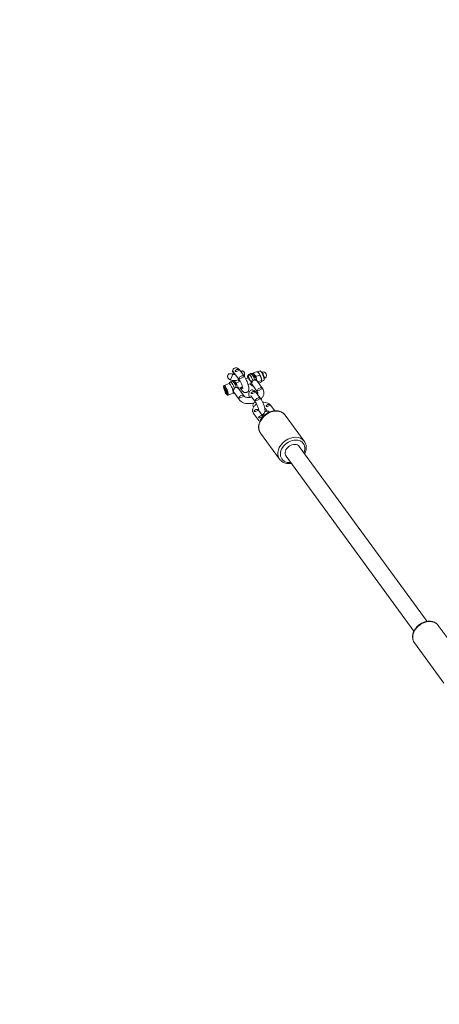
# Model space of a CAD drawing. Extents: x 5477758 to 5478338, y 5918296 to 5918502.
# Tile 118 of 138: x 5477950.623 to 5477951.034, y 5918463.41 to 5918464.375. Entities that reach past the tile are written whole.
import ezdxf

# ---------------------------------------------------------------- set-up
doc = ezdxf.new("R2010")
doc.units = 0
doc.layers.get('0').update_dxf_attribs({"linetype": 'CONTINUOUS', "lineweight": 13})
doc.layers.add('0_PROJEKTOWANE ZABAWKI', color=7, linetype='CONTINUOUS', lineweight=0)
doc.layers.add('0_WSPÓŁRZĘDNE_ODNOŚNIKI', color=6, linetype='CONTINUOUS', lineweight=15)
doc.styles.add('pktkecm$0$STANDARD', font='romans')
doc.dimstyles.new('pktkecm$0$ODNOŚNIKI', dxfattribs={"dimtxt": 17.5, "dimasz": 6, "dimexe": 7, "dimexo": 7, "dimgap": 7, "dimtad": 1, "dimtoh": 1, "dimdec": 0, "dimzin": 0, "dimdsep": 46, "dimtxsty": 'pktkecm$0$STANDARD', "dimblk": 'pktkecm$0$_Dot', "dimcen": 8, "dimdle": 7, "dimclrt": 2, "dimadec": 0, "dimazin": 0, "dimtfac": 1, "dimtdec": 0, "dimtofl": 0, "dimtmove": 0, "dimatfit": 3, "dimldrblk": 'pktkecm$0$_DotBlank', "dimfxl": 0, "dimtolj": 1, "dimtzin": 0, "dimarcsym": 0})

# ---------------------------------------------------------------- blocks, each defined once
blk = doc.blocks.new('zw$CEC1')
for p, q in [((985.5256786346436, -716.8118687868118), (984.1883660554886, -717.3817232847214)), ((989.8510743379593, -718.1210465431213), (985.3252022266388, -720.0496069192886)), ((963.9964716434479, -726.6924268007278), (983.5574423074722, -718.3571244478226)), ((964.6236915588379, -728.1643626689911), (984.1846622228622, -719.8290601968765)), ((960.6849646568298, -727.3426203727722), (963.602961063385, -726.0992064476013)), ((955.9411710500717, -728.9940968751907), (955.9034631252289, -728.760634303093)), ((956.0401592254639, -728.666228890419), (956.035921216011, -728.6399900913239)), ((956.7312034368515, -728.5546144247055), (956.7269654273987, -728.5283755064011)), ((956.9295792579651, -728.8420903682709), (956.8906693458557, -728.60118496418)), ((960.0452387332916, -728.2476284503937), (959.4161795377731, -728.5156825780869)), ((955.9519575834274, -729.4225833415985), (955.8893592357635, -729.0350151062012)), ((955.9703146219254, -728.9720866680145), (955.9292628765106, -729.0030903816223)), ((955.9531601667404, -729.6954835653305), (955.984405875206, -729.8889371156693)), ((956.3419778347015, -729.2768983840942), (956.279379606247, -728.8893300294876)), ((957.6345218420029, -728.913036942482), (956.7965208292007, -729.2701250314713)), ((956.8972814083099, -729.2174789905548), (956.8346829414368, -728.8299106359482)), ((956.8937861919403, -728.8229314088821), (956.8962787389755, -728.82377576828)), ((957.0403527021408, -729.1662237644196), (956.9999660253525, -728.9161763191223)), ((957.8697293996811, -729.4650129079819), (957.031728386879, -729.8221009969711)), ((957.8442778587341, -729.639234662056), (958.5588892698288, -729.334725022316)), ((959.6192772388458, -729.7731306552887), (960.3268903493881, -729.4716031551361)), ((959.8962895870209, -728.9633009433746), (959.6513870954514, -729.0676585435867)), ((961.8610018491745, -730.1025000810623), (964.778998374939, -728.8590861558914)), ((955.372913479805, -730.6923300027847), (956.0875248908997, -730.387820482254)), ((956.3547248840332, -730.300234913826), (956.3118135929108, -730.0345559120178)), ((956.9470485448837, -730.2045654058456), (956.9041372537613, -729.9388862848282)), ((958.0794854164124, -730.1912106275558), (958.794096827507, -729.8867011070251)), ((959.1854170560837, -730.1564743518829), (959.1038993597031, -730.1912106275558)), ((959.854484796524, -730.3251065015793), (960.5690960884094, -730.0205971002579)), ((955.6081210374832, -731.2443059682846), (956.3227323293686, -730.9397964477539)), ((956.2656180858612, -731.630019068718), (956.2968639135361, -731.8234726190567)), ((956.5208288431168, -731.3286422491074), (956.4509218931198, -730.895824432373)), ((957.1081453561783, -731.2019720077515), (957.0432455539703, -730.8001548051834)), ((957.3471463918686, -730.9397964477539), (957.0839166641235, -731.051963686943)), ((957.1089788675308, -731.204660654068), (957.946979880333, -730.8475723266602)), ((957.3441863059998, -731.7566365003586), (958.1821873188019, -731.39954829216)), ((956.5111938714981, -732.5233058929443), (956.426830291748, -732.0009813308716)), ((956.75155377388, -732.5650568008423), (956.7866916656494, -732.501617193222)), ((956.9790328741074, -732.5650568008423), (956.75155377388, -732.5650568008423)), ((956.7866916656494, -732.501617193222), (957.0493085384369, -732.4381777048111)), ((956.9619483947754, -732.4592809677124), (956.9790328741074, -732.5650568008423)), ((957.2416498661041, -732.501617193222), (956.9790328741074, -732.5650568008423)), ((957.0493085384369, -732.4381777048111), (957.2767876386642, -732.4381777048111)), ((957.2314033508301, -732.4381777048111), (957.2416498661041, -732.501617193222)), ((957.2767876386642, -732.4381777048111), (957.2416498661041, -732.501617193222)), ((957.4984000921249, -732.3638565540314), (957.4140363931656, -731.8415319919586))]:
    blk.add_line(p, q)
blk.add_arc((956.3814433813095, -728.5841828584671), 0.3500000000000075, 9.174936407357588, 189.1749364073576)
for centre, major_axis, ratio, start_param, end_param in [((984.7567842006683, -718.715665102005), (0.5684180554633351, -1.333941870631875), 0.7622173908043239, 3.14159265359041, 6.283185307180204), ((964.1909798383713, -727.479146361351), (-0.5880186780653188, 1.379939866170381), 0.7622173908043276, 6.031171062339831e-13, 3.141592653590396), ((964.3100816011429, -727.4283947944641), (0.5096161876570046, -1.195947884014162), 0.7622173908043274, 2.233670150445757, 7.191107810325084), ((964.3100816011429, -727.4283947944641), (0.3136099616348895, -0.7359679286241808), 0.7622173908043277, 3.141592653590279, 6.283185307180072), ((961.2729831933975, -728.7225602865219), (0.5880186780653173, -1.379939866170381), 0.7622173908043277, 3.141592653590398, 6.283185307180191), ((956.3970662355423, -728.6809096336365), (-0.4936030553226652, -0.07972467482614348), 0.1999639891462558, 3.141592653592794, 6.283185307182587), ((956.3814433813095, -728.5841828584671), (-0.3455221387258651, -0.05580727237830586), 0.1999639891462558, 3.141592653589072, 6.283185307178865), ((956.4376857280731, -728.9323992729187), (-0.493603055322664, -0.0797246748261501), 0.1999639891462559, 4.450561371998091, 5.497758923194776), ((956.4376857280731, -728.9323992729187), (0.4936030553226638, 0.07972467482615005), 0.1999639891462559, 0.3612962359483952, 1.308968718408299), ((959.5337833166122, -728.7916705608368), (-0.1176037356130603, 0.2759879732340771), 0.7622173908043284, 7.881864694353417e-13, 3.141592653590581), ((960.2483947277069, -728.4871610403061), (0.1176037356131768, -0.2759879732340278), 0.7622173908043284, 3.687158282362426, 4.644486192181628), ((960.2834683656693, -728.9763181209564), (0.1176037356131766, -0.275987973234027), 0.7622173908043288, 3.801333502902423, 5.370772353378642), ((956.5454838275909, -729.5998140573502), (-0.5923236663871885, -0.09566960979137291), 0.1999639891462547, 4.523838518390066, 6.283185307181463), ((956.4376857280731, -728.9323992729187), (-0.4936030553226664, -0.07972467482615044), 0.1999639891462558, 5.497758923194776, 5.921889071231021), ((956.5767295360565, -729.7932676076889), (-0.5923236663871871, -0.09566960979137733), 0.1999639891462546, 4.523838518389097, 6.283185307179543), ((956.5142379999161, -729.4063605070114), (-0.493603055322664, -0.07972467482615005), 0.1999639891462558, 5.497758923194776, 6.374958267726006), ((956.5142379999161, -729.4063605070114), (-0.4936030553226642, -0.07972467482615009), 0.1999639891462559, 4.450561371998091, 5.497758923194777), ((956.6069710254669, -729.5102965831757), (-0.02433848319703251, 0.1985135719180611), 0.1836496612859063, 4.917242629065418, 6.283185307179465), ((956.5142379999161, -729.4063605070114), (-0.4936030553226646, -0.07972467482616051), 0.1999639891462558, 4.205043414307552, 4.450561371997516), ((956.6382168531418, -729.7037501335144), (0.02433848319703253, -0.1985135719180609), 0.1836496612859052, 0.2048536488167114, 1.775649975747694), ((957.752125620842, -729.1890249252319), (0.1176037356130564, -0.2759879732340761), 0.7622173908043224, 3.141592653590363, 6.283185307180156), ((957.9618816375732, -729.9152226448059), (-0.1176037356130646, 0.2759879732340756), 0.7622173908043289, 7.528039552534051e-13, 3.141592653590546), ((958.6764930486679, -729.6107130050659), (0.1176037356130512, -0.2759879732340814), 0.7622173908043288, 3.141592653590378, 6.283185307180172), ((959.7368810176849, -730.0491186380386), (-0.1176037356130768, 0.27598797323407), 0.7622173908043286, 5.376564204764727e-13, 3.14159265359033), ((960.4514923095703, -729.7446091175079), (0.11760373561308, -0.275987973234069), 0.7622173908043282, 3.174743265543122, 6.2831853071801), ((955.4905172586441, -730.9683179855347), (0.117603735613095, -0.2759879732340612), 0.7622173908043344, 3.141592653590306, 6.283185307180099), ((956.2051285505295, -730.663808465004), (0.1176037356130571, -0.2759879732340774), 0.7622173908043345, 3.141592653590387, 6.28318530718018), ((956.6079753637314, -729.9867211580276), (-0.394882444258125, -0.06377973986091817), 0.1999639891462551, 4.523838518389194, 7.005919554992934), ((956.6079753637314, -729.9867211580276), (0.394882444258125, 0.06377973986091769), 0.1999639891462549, 5.560451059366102, 6.68366581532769), ((956.9353942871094, -729.7037501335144), (-0.05548864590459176, -0.1921484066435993), 0.9022751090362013, 0.4822576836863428, 1.338533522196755), ((958.986295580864, -729.9152226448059), (0.1176037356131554, -0.2759879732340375), 0.7622173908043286, 5.027452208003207, 6.283185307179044), ((956.8579417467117, -731.5343494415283), (-0.592323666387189, -0.09566960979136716), 0.1999639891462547, 4.523838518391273, 6.283185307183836), ((956.8891875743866, -731.7278029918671), (-0.5923236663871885, -0.0956696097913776), 0.1999639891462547, 4.523838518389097, 6.283185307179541), ((956.7003169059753, -730.8893216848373), (-0.3620856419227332, -0.154291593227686), 0.7622173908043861, 5.937745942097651, 6.978285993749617), ((956.9194289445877, -731.4448320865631), (-0.02433848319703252, 0.1985135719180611), 0.1836496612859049, 4.917242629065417, 6.283185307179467), ((956.9506747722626, -731.6382856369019), (-0.02433848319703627, 0.1985135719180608), 0.1836496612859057, 3.641883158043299, 4.917242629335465), ((957.2295426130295, -730.663808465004), (0.1176037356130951, -0.2759879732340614), 0.7622173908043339, 4.890738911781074, 6.2831853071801), ((958.0645836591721, -731.1235603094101), (-0.1176037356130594, 0.2759879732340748), 0.7622173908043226, 7.746525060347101e-13, 3.141592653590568), ((956.9204334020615, -731.9212565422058), (-0.4936030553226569, -0.07972467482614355), 0.1999639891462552, 3.141592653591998, 6.283185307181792), ((957.0047969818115, -732.4435811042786), (0.4936030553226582, 0.0797246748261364), 0.1999639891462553, 5.720760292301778e-12, 3.141592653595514), ((957.2478523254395, -731.6382856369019), (-0.05548864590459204, -0.1921484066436), 0.9022751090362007, 0.8469672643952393, 1.338533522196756)]:
    blk.add_ellipse(centre, major_axis=major_axis, ratio=ratio, start_param=start_param, end_param=end_param)
blk.add_ellipse((957.0141707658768, -732.501617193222), major_axis=(-0.4343706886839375, -0.07015771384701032), ratio=0.1999639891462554)
for points, knots in [([(985.3252022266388, -720.0496069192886), (985.2160068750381, -720.0961371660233), (985.0978602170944, -720.1213086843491), (984.8543672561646, -720.127615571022), (984.7290474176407, -720.1075928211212), (984.4800800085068, -720.0242320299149), (984.3568540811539, -719.9586063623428), (984.1255533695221, -719.7876853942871), (984.0181418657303, -719.6810337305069), (983.8315011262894, -719.4383356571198), (983.7526189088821, -719.3019732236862), (983.6316760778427, -719.01360476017), (983.5896898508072, -718.8616001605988), (983.5474581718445, -718.5568113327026), (983.547129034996, -718.4040389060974), (983.5898624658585, -718.1138203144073), (983.632432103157, -717.9761638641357), (983.757099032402, -717.7336069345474), (983.8377735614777, -717.6276911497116), (984.0106283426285, -717.4753054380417), (984.0962513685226, -717.4209750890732), (984.1883660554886, -717.3817232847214)], [1.256749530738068, 1.256749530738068, 1.256749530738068, 1.256749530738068, 1.549785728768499, 1.549785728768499, 1.851549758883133, 1.851549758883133, 2.170430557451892, 2.170430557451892, 2.500845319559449, 2.500845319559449, 2.835019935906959, 2.835019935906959, 3.169762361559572, 3.169762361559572, 3.50386456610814, 3.50386456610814, 3.833854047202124, 3.833854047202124, 4.151143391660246, 4.151143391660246, 4.398342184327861, 4.398342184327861, 4.398342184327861, 4.398342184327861]), ([(963.602961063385, -726.0992064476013), (963.7158715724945, -726.0510931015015), (963.838063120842, -726.0251172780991), (964.0899250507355, -726.0188293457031), (964.2195719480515, -726.0396928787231), (964.4770489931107, -726.1263166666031), (964.6044605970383, -726.1943831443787), (964.750320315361, -726.3024715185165), (964.7781239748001, -726.3246047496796), (964.8052930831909, -726.3477725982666)], [1.256749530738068, 1.256749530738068, 1.256749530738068, 1.256749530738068, 1.550541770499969, 1.550541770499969, 1.852900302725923, 1.852900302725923, 2.171924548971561, 2.171924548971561, 2.248980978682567, 2.248980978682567, 2.248980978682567, 2.248980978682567]), ([(961.8610018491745, -730.1025000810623), (961.748091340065, -730.1506134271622), (961.6258999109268, -730.1765892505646), (961.3740379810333, -730.1828773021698), (961.2443910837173, -730.1620136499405), (960.9869140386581, -730.0753898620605), (960.8595024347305, -730.0073235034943), (960.6204504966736, -729.8301755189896), (960.5094692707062, -729.7197433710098), (960.316667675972, -729.4685385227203), (960.2351905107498, -729.3274561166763), (960.1102850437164, -729.0291806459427), (960.0669305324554, -728.8719917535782), (960.0233236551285, -728.5568919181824), (960.0229890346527, -728.3989946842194), (960.0670716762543, -728.0990967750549), (960.111001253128, -727.9568880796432), (960.2396203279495, -727.706255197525), (960.322897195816, -727.5968148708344), (960.5013499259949, -727.4393264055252), (960.5897994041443, -727.3831720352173), (960.6849646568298, -727.3426203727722)], [4.398342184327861, 4.398342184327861, 4.398342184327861, 4.398342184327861, 4.692134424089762, 4.692134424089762, 4.994492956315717, 4.994492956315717, 5.313517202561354, 5.313517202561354, 5.643636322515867, 5.643636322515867, 5.977332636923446, 5.977332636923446, 6.311563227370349, 6.311563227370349, 6.645184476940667, 6.645184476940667, 6.974870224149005, 6.974870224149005, 7.292315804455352, 7.292315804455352, 7.539934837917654, 7.539934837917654, 7.539934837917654, 7.539934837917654]), ([(965.4325129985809, -727.8197084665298), (965.4298456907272, -727.864799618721), (965.4252803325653, -727.9094768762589), (965.3968913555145, -728.1026097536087), (965.3529617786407, -728.2448185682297), (965.22434258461, -728.4954514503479), (965.141065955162, -728.6048916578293), (964.9626131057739, -728.7623800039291), (964.8741636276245, -728.8185344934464), (964.778998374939, -728.8590861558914)], [3.4061107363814, 3.4061107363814, 3.4061107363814, 3.4061107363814, 3.503591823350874, 3.503591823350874, 3.833277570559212, 3.833277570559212, 4.150723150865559, 4.150723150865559, 4.398342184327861, 4.398342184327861, 4.398342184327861, 4.398342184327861]), ([(959.4161795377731, -728.5156825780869), (959.3498212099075, -728.5439591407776), (959.2907137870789, -728.5836411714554), (959.1772105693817, -728.6862170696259), (959.1263177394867, -728.7522424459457), (959.0361641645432, -728.9074585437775), (959.0003094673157, -728.9989753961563), (958.9652452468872, -729.1350339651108), (958.9568513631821, -729.1762622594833), (958.9504630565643, -729.2179499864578)], [1.5707963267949, 1.5707963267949, 1.5707963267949, 1.5707963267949, 1.821969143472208, 1.821969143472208, 2.128737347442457, 2.128737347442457, 2.488593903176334, 2.488593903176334, 2.641075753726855, 2.641075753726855, 2.641075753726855, 2.641075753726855]), ([(960.0521019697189, -728.760416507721), (960.0504540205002, -728.7615177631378), (960.0487998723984, -728.762637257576), (960.022805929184, -728.7804578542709), (959.9967167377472, -728.8003678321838), (959.9557222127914, -728.8473181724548), (959.9431000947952, -728.8637382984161), (959.9124028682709, -728.9148842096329), (959.8943147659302, -728.9558087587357), (959.8817971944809, -729.0420475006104), (959.882570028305, -729.0818380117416), (959.8981236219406, -729.1546370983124), (959.9115439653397, -729.187427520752), (959.9456520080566, -729.2457700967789), (959.9666110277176, -729.2699936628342), (960.012757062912, -729.3133454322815), (960.0373433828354, -729.3292402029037), (960.0922776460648, -729.3593152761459), (960.1200233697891, -729.3689609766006), (960.1953310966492, -729.3907605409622), (960.2380772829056, -729.3961642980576), (960.2828446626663, -729.3996819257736)], [3.40892352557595, 3.40892352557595, 3.40892352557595, 3.40892352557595, 3.420154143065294, 3.420154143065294, 3.584665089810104, 3.584665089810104, 3.653934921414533, 3.653934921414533, 3.758313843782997, 3.758313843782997, 3.831102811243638, 3.831102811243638, 3.898177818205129, 3.898177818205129, 3.973891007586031, 3.973891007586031, 4.07267660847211, 4.07267660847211, 4.220912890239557, 4.220912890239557, 4.509215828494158, 4.509215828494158, 4.509215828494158, 4.509215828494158]), ([(955.9531601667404, -729.6954835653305), (955.9492521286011, -729.6712881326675), (955.9497339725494, -729.6465669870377), (955.9576028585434, -729.6002954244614), (955.96535384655, -729.5793817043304), (955.9850224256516, -729.5400794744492), (955.9973603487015, -729.5237416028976), (956.0265581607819, -729.4907296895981), (956.0429093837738, -729.477620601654), (956.0936499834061, -729.4414331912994), (956.1263239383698, -729.4261780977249), (956.2011651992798, -729.395583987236), (956.2433307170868, -729.3817505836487), (956.3345246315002, -729.3564270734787), (956.3833893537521, -729.3450840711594), (956.4827622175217, -729.3258192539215), (956.5331500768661, -729.3178497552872), (956.5826325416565, -729.3117830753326)], [0.8913631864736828, 0.8913631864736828, 0.8913631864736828, 0.8913631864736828, 0.9594334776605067, 0.9594334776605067, 1.034387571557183, 1.034387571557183, 1.130702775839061, 1.130702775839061, 1.275505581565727, 1.275505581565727, 1.60282974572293, 1.60282974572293, 1.954699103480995, 1.954699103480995, 2.306568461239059, 2.306568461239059, 2.650709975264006, 2.650709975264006, 2.650709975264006, 2.650709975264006]), ([(956.5826325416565, -729.3117830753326), (956.5978963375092, -729.309911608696), (956.6139489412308, -729.3075428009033), (956.6461420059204, -729.3020638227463), (956.6621680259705, -729.2989813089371), (956.6941199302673, -729.2922613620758), (956.7100623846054, -729.2886182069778), (956.7422983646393, -729.2808760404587), (956.7585237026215, -729.2767919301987), (956.7874553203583, -729.2694978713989), (956.7998012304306, -729.2663817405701), (956.8127301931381, -729.2632179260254)], [-0.3142539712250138, -0.3142539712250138, -0.3142539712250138, -0.3142539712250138, -0.2570218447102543, -0.2570218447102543, -0.1997897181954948, -0.1997897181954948, -0.1425575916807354, -0.1425575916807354, -0.08532546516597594, -0.08532546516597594, -0.04538208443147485, -0.04538208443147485, -0.04538208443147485, -0.04538208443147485]), ([(956.6377146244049, -729.465537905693), (956.6301077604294, -729.4984120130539), (956.6289732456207, -729.5326999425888), (956.6393052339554, -729.5966686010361), (956.6512359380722, -729.6292231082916), (956.6689604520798, -729.6589914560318)], [0.823337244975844, 0.823337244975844, 0.823337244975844, 0.823337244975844, 0.9225373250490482, 0.9225373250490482, 1.021737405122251, 1.021737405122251, 1.021737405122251, 1.021737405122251]), ([(956.7965221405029, -729.2701625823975), (956.7900359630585, -729.2729074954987), (956.7835963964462, -729.2759997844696), (956.7462848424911, -729.296190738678), (956.7175015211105, -729.3210512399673), (956.6725009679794, -729.3768869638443), (956.6530976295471, -729.4118398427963), (956.640376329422, -729.4547879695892), (956.6389626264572, -729.4601446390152), (956.6377146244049, -729.465537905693)], [0.552809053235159, 0.552809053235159, 0.552809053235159, 0.552809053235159, 0.5764284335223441, 0.5764284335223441, 0.6915882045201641, 0.6915882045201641, 0.8070627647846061, 0.8070627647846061, 0.823337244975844, 0.823337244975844, 0.823337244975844, 0.823337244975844]), ([(956.6689604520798, -729.6589914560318), (956.6718683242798, -729.6638752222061), (956.6749246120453, -729.668688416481), (956.7007707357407, -729.7070010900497), (956.7305674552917, -729.7363958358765), (956.7919775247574, -729.7821575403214), (956.8279455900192, -729.8017807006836), (956.8995043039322, -729.8279318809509), (956.9350320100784, -729.8344663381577), (956.9652810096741, -729.8344663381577)], [1.021737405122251, 1.021737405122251, 1.021737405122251, 1.021737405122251, 1.03801188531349, 1.03801188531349, 1.153486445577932, 1.153486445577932, 1.268646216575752, 1.268646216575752, 1.383805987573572, 1.383805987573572, 1.383805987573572, 1.383805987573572]), ([(956.9138424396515, -729.9989748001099), (956.9603667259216, -729.9827611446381), (957.0013256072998, -729.96599650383), (957.0662990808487, -729.9259488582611), (957.0908645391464, -729.9096138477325), (957.1266539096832, -729.8665046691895), (957.1351528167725, -729.8547922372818), (957.1544606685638, -729.8203309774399), (957.1650196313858, -729.7944939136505), (957.169548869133, -729.7633730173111)], [7.687230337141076, 7.687230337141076, 7.687230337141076, 7.687230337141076, 8.083145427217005, 8.083145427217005, 8.30828010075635, 8.30828010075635, 8.376033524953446, 8.376033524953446, 8.470619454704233, 8.470619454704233, 8.470619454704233, 8.470619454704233]), ([(958.205247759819, -730.3768484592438), (958.1663292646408, -730.3789277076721), (958.1285350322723, -730.3800619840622), (958.0107103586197, -730.380373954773), (957.9375649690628, -730.3764480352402), (957.810793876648, -730.3519806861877), (957.756994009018, -730.3418021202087), (957.6670478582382, -730.2812684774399), (957.6497267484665, -730.2678352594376), (957.60511469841, -730.2240325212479), (957.5768785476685, -730.1874150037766), (957.5428577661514, -730.1058759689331), (957.533842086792, -730.0661926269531), (957.5308555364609, -729.9901696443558), (957.5361076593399, -729.9543042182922), (957.5553402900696, -729.8874034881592), (957.5701645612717, -729.8580642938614), (957.6057205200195, -729.8019813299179), (957.6267288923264, -729.7791795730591), (957.680150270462, -729.7286528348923), (957.7110179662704, -729.7082543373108), (957.7752866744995, -729.6704812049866), (957.808846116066, -729.6543327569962), (957.8442778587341, -729.639234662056)], [2.954136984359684, 2.954136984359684, 2.954136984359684, 2.954136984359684, 3.133318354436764, 3.133318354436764, 3.532836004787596, 3.532836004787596, 3.822545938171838, 3.822545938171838, 3.886849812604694, 3.886849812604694, 3.985086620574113, 3.985086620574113, 4.057238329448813, 4.057238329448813, 4.12683376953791, 4.12683376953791, 4.208353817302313, 4.208353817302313, 4.318813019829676, 4.318813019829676, 4.507496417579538, 4.507496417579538, 4.712388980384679, 4.712388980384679, 4.712388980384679, 4.712388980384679]), ([(958.6121168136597, -729.3134381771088), (958.5609835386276, -729.2264989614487), (958.5003060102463, -729.1470513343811), (958.3465975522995, -728.9995903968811), (958.2491312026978, -728.9352586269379), (958.0511178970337, -728.8650748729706), (957.9548876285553, -728.8512588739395), (957.7821004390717, -728.8635629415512), (957.7055103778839, -728.8827873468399), (957.6345218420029, -728.913036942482)], [3.64757590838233, 3.64757590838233, 3.64757590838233, 3.64757590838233, 3.922318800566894, 3.922318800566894, 4.240978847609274, 4.240978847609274, 4.499638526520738, 4.499638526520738, 4.712388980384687, 4.712388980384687, 4.712388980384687, 4.712388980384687]), ([(958.0498995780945, -729.551615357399), (958.0363267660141, -729.5346111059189), (958.022901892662, -729.5202102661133), (957.9849281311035, -729.4848350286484), (957.962767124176, -729.4715737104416), (957.9216314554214, -729.4544637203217), (957.9090348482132, -729.4541206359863), (957.8839415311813, -729.4597275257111), (957.8773204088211, -729.4617781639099), (957.8697293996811, -729.4650129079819)], [3.798827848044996, 3.798827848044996, 3.798827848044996, 3.798827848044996, 3.935094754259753, 3.935094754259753, 4.205134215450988, 4.205134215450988, 4.5925342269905, 4.5925342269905, 4.712388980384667, 4.712388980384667, 4.712388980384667, 4.712388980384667]), ([(958.5588892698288, -729.334725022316), (958.6450511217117, -729.2980098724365), (958.7432210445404, -729.267545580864), (958.9300006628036, -729.2212692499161), (959.0131520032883, -729.2041597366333), (959.1784808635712, -729.1763455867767), (959.2605046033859, -729.1654632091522), (959.4205712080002, -729.1502201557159), (959.4983342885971, -729.1459687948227), (959.6520782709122, -729.1455616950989), (959.725223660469, -729.1494876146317), (959.8365105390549, -729.170966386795), (959.8746310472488, -729.1803786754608), (959.9197520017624, -729.2006672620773)], [4.712388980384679, 4.712388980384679, 4.712388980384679, 4.712388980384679, 5.210639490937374, 5.210639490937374, 5.571047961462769, 5.571047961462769, 5.919311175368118, 5.919311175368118, 6.274911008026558, 6.274911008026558, 6.674428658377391, 6.674428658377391, 6.879953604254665, 6.879953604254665, 6.879953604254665, 6.879953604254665]), ([(958.794096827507, -729.8867011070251), (958.8113570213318, -729.8793460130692), (958.8339077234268, -729.8707774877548), (958.8924639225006, -729.8511620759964), (958.9303872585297, -729.8399498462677), (959.0182056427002, -729.8171464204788), (959.0690027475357, -729.805641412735), (959.1765998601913, -729.7846103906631), (959.233575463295, -729.7751933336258), (959.3455163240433, -729.7600258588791), (959.400484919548, -729.7542878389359), (959.4999221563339, -729.747140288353), (959.5447633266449, -729.7455853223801), (959.6160569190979, -729.7459684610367), (959.6441206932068, -729.7476005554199), (959.666405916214, -729.7500336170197), (959.6692637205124, -729.7503794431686), (959.6718633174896, -729.7507227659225)], [4.712388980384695, 4.712388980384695, 4.712388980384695, 4.712388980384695, 4.915151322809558, 4.915151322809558, 5.163510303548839, 5.163510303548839, 5.440651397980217, 5.440651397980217, 5.730409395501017, 5.730409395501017, 6.020865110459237, 6.020865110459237, 6.299665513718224, 6.299665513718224, 6.546788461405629, 6.546788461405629, 6.586623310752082, 6.586623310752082, 6.586623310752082, 6.586623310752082]), ([(959.6516681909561, -729.0675387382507), (959.6513321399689, -729.0677177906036), (959.650071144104, -729.0684236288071), (959.6432611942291, -729.0734393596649), (959.6342920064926, -729.0813602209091), (959.6140925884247, -729.1073808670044), (959.6032623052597, -729.1242429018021), (959.5927178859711, -729.1453889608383), (959.5926043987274, -729.1456170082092), (959.5924909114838, -729.1458455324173)], [1.631274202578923, 1.631274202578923, 1.631274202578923, 1.631274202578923, 1.73995648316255, 1.73995648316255, 1.984746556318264, 1.984746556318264, 2.204252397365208, 2.204252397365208, 2.206640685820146, 2.206640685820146, 2.206640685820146, 2.206640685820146]), ([(959.6245070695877, -729.7468163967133), (959.6285035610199, -729.7518947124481), (959.632254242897, -729.7561713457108), (959.6372326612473, -729.7613681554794), (959.638761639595, -729.7628808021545), (959.640182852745, -729.7642223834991)], [3.791965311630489, 3.791965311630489, 3.791965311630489, 3.791965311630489, 3.884624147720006, 3.884624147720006, 3.929344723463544, 3.929344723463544, 3.929344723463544, 3.929344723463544]), ([(960.0921230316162, -729.3572735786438), (960.0969170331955, -729.3662549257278), (960.1014207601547, -729.3756955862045), (960.1199308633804, -729.4200596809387), (960.1289465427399, -729.4597430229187), (960.1312501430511, -729.5183777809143), (960.1301606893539, -729.5379849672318), (960.1275769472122, -729.556534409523)], [7.106125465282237, 7.106125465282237, 7.106125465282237, 7.106125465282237, 7.126679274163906, 7.126679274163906, 7.198830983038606, 7.198830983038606, 7.236005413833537, 7.236005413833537, 7.236005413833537, 7.236005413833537]), ([(955.2472771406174, -731.3664458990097), (955.2282853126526, -731.3563876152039), (955.2078146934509, -731.343790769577), (955.1563318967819, -731.3021433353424), (955.1231465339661, -731.2677091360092), (955.0803018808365, -731.1852254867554), (955.0674587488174, -731.1453959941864), (955.0585767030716, -731.0677899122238), (955.0611270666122, -731.0307641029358), (955.0760636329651, -730.9616268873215), (955.0891516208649, -730.9307483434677), (955.1214743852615, -730.8723590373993), (955.1412380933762, -730.8483020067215), (955.1894750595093, -730.7977290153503), (955.2169044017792, -730.7774628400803), (955.2744802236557, -730.7396343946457), (955.3047004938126, -730.7236042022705), (955.3482332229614, -730.7030977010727), (955.3604669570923, -730.6976337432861), (955.372913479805, -730.6923300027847)], [0.6327120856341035, 0.6327120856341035, 0.6327120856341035, 0.6327120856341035, 0.7141172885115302, 0.7141172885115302, 0.8254284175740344, 0.8254284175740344, 0.9006033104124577, 0.9006033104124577, 0.9694316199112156, 0.9694316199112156, 1.047123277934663, 1.047123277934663, 1.149137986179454, 1.149137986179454, 1.311204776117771, 1.311204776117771, 1.498821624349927, 1.498821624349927, 1.570796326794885, 1.570796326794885, 1.570796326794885, 1.570796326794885]), ([(956.0277708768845, -730.4134434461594), (956.006248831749, -730.3939508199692), (955.9830559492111, -730.3759441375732), (955.9263155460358, -730.34033036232), (955.8819630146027, -730.3206635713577), (955.8206664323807, -730.3050473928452), (955.7959560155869, -730.3010158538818), (955.746330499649, -730.2987079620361), (955.7214138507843, -730.3004577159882), (955.6617956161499, -730.3114327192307), (955.6197748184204, -730.3285031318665), (955.5616651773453, -730.3709307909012), (955.5348811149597, -730.4019523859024), (955.5036871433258, -730.463868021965), (955.4947496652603, -730.5051221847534), (955.4947496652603, -730.5706338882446), (955.5001264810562, -730.6027374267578), (955.5094614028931, -730.634145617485)], [2.774930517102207, 2.774930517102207, 2.774930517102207, 2.774930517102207, 2.8546105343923, 2.8546105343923, 2.975903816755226, 2.975903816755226, 3.044374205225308, 3.044374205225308, 3.112844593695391, 3.112844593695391, 3.226234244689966, 3.226234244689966, 3.328695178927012, 3.328695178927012, 3.434223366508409, 3.434223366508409, 3.525230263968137, 3.525230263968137, 3.525230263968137, 3.525230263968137]), ([(955.984405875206, -729.8889371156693), (955.9883139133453, -729.9131326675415), (955.9965538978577, -729.9364449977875), (956.0185898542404, -729.9778864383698), (956.0325306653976, -729.9952965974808), (956.0635721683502, -730.0264084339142), (956.0804262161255, -730.0380313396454), (956.1185321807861, -730.0601726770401), (956.1381789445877, -730.0674673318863), (956.1977319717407, -730.0858407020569), (956.2335470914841, -730.0900337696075), (956.288423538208, -730.0937596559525), (956.3047561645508, -730.0943918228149), (956.321518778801, -730.0946444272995)], [5.391822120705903, 5.391822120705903, 5.391822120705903, 5.391822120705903, 5.459892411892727, 5.459892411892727, 5.534846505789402, 5.534846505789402, 5.63116171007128, 5.63116171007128, 5.775964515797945, 5.775964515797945, 6.103288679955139, 6.103288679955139, 6.238006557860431, 6.238006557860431, 6.238006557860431, 6.238006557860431]), ([(956.0875248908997, -730.387820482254), (956.1736867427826, -730.3511053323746), (956.2718566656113, -730.320641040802), (956.4586362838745, -730.2743647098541), (956.5417876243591, -730.2572551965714), (956.707116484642, -730.2294410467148), (956.7891401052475, -730.2185586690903), (956.949206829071, -730.2033154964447), (957.0269700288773, -730.1990642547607), (957.180713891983, -730.1986571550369), (957.2538592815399, -730.2025830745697), (957.3806304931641, -730.2270504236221), (957.4344301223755, -730.2372289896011), (957.5243762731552, -730.2977625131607), (957.5416975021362, -730.311195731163), (957.586309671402, -730.3549984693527), (957.6145458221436, -730.391615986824), (957.6485664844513, -730.4731551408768), (957.6575820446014, -730.5128384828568), (957.6605688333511, -730.5888614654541), (957.6553165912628, -730.6247268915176), (957.6360840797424, -730.6916276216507), (957.621259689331, -730.7209668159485), (957.5857038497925, -730.7770496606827), (957.5646952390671, -730.7998515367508), (957.5112739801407, -730.8503782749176), (957.4804062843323, -730.8707766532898), (957.4161375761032, -730.908549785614), (957.382578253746, -730.9246983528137), (957.3471463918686, -730.9397964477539)], [1.570796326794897, 1.570796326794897, 1.570796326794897, 1.570796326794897, 2.069046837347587, 2.069046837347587, 2.429455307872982, 2.429455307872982, 2.777718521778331, 2.777718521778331, 3.133318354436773, 3.133318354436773, 3.532836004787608, 3.532836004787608, 3.822545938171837, 3.822545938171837, 3.886849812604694, 3.886849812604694, 3.985086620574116, 3.985086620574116, 4.057238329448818, 4.057238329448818, 4.126833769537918, 4.126833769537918, 4.208353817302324, 4.208353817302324, 4.318813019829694, 4.318813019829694, 4.507496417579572, 4.507496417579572, 4.712388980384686, 4.712388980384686, 4.712388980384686, 4.712388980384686]), ([(956.6694625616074, -729.8972036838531), (956.6950291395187, -729.8940691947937), (956.7215204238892, -729.8898916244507), (956.7698999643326, -729.8808890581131), (956.7922084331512, -729.8761578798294), (956.8357816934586, -729.8661470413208), (956.8570158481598, -729.8608717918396), (956.8921766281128, -729.8520209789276), (956.9064799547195, -729.8483898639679), (956.9354816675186, -729.8412705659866), (956.950194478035, -729.8377873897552), (956.9652810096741, -729.8344663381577)], [1.062721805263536, 1.062721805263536, 1.062721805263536, 1.062721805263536, 1.141332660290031, 1.141332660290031, 1.211355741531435, 1.211355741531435, 1.281378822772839, 1.281378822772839, 1.32946653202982, 1.32946653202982, 1.377554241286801, 1.377554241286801, 1.377554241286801, 1.377554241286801]), ([(956.9652810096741, -729.8344663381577), (956.9647691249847, -729.837858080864), (956.9630702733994, -729.8414235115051), (956.9584130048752, -729.8488665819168), (956.9554452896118, -729.8527485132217), (956.9490592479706, -729.8616889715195), (956.9457685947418, -729.8667876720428), (956.9426774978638, -729.8764659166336), (956.9428688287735, -729.8810412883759), (956.9489233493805, -729.8899052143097), (956.955803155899, -729.8940742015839), (956.9666401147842, -729.8972036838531)], [-0.0007571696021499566, -0.0007571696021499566, -0.0007571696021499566, -0.0007571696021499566, 0.04835361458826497, 0.04835361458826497, 0.09984552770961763, 0.09984552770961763, 0.1677658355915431, 0.1677658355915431, 0.2356861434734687, 0.2356861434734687, 0.3141707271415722, 0.3141707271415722, 0.3141707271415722, 0.3141707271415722]), ([(957.946979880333, -730.8475723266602), (957.9590569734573, -730.8424260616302), (957.9736597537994, -730.8341990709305), (958.0148141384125, -730.8021354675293), (958.04354429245, -730.7724324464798), (958.097697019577, -730.6937441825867), (958.1231080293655, -730.6466212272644), (958.1675765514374, -730.5364302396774), (958.1864595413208, -730.4730435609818), (958.2138106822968, -730.3356331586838), (958.2219587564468, -730.2613749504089), (958.2241030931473, -730.1676312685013), (958.2241296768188, -730.1486687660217), (958.223749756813, -730.129736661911)], [1.570796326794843, 1.570796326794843, 1.570796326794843, 1.570796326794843, 1.761479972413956, 1.761479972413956, 2.044060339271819, 2.044060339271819, 2.304807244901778, 2.304807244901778, 2.572329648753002, 2.572329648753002, 2.847894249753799, 2.847894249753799, 2.917609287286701, 2.917609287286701, 2.917609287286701, 2.917609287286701]), ([(958.0443881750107, -730.208305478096), (958.0443881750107, -730.208305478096), (958.04438829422, -730.208305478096), (958.0444376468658, -730.2082735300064), (958.0475602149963, -730.2063256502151), (958.0591450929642, -730.2003289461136), (958.0681785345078, -730.1960285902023), (958.0794854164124, -730.1912106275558)], [4.459378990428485, 4.459378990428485, 4.459378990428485, 4.459378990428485, 4.46032038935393, 4.46032038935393, 4.579562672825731, 4.579562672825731, 4.712388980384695, 4.712388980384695, 4.712388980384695, 4.712388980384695]), ([(958.1821873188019, -731.39954829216), (958.2706871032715, -731.3618369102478), (958.3504154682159, -731.3074418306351), (958.503004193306, -731.1649439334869), (958.5720633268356, -731.0723704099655), (958.6914665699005, -730.8567246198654), (958.7388849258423, -730.7310990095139), (958.8041524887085, -730.4657903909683), (958.8216491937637, -730.3259661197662), (958.8253439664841, -730.0840376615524), (958.8188363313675, -729.982177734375), (958.8042923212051, -729.8824635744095)], [1.570796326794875, 1.570796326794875, 1.570796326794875, 1.570796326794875, 1.836027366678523, 1.836027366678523, 2.152568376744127, 2.152568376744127, 2.504885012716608, 2.504885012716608, 2.860228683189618, 2.860228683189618, 3.117651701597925, 3.117651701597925, 3.117651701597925, 3.117651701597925]), ([(958.9980864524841, -729.8225426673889), (959.0168554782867, -729.8792322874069), (959.0399106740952, -729.9340620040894), (959.1136384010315, -730.0726809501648), (959.1724674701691, -730.1522228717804), (959.3102972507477, -730.2730278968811), (959.3851643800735, -730.318296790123), (959.536163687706, -730.3657487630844), (959.6084909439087, -730.3743505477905), (959.7403193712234, -730.3636882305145), (959.7998467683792, -730.3483889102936), (959.854484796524, -730.3251065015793)], [3.378432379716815, 3.378432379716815, 3.378432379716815, 3.378432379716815, 3.597540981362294, 3.597540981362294, 3.960990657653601, 3.960990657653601, 4.264713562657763, 4.264713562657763, 4.50557924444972, 4.50557924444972, 4.712388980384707, 4.712388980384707, 4.712388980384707, 4.712388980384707]), ([(955.2473945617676, -731.3662198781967), (955.273605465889, -731.3798488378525), (955.3027920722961, -731.3907858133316), (955.3685106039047, -731.4054646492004), (955.4163603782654, -731.4068528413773), (955.4959143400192, -731.3940036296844), (955.5417401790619, -731.3771350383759), (955.6093703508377, -731.335440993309), (955.6435828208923, -731.3039376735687), (955.670154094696, -731.2660374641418), (955.6743152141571, -731.259428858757), (955.6782521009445, -731.2525067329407)], [0.2641429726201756, 0.2641429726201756, 0.2641429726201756, 0.2641429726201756, 0.3464819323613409, 0.3464819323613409, 0.4661566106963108, 0.4661566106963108, 0.5882366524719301, 0.5882366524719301, 0.7045053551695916, 0.7045053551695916, 0.7270965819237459, 0.7270965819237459, 0.7270965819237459, 0.7270965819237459]), ([(955.6168040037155, -731.4426853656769), (955.5958423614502, -731.4784308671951), (955.5746408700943, -731.5134147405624), (955.5405167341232, -731.5777133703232), (955.5244970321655, -731.6115024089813), (955.5014969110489, -731.6814157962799), (955.4947496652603, -731.717616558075), (955.4947496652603, -731.7867749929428), (955.5036871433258, -731.8280292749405), (955.5348811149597, -731.8899447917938), (955.5616651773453, -731.920966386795), (955.6197748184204, -731.9633940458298), (955.6617956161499, -731.9804644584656), (955.7214138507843, -731.9914395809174), (955.746330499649, -731.9931892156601), (955.7959560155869, -731.9908813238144), (955.8206664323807, -731.9868497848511), (955.8819630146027, -731.9712336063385), (955.9263155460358, -731.9515668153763), (956.001718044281, -731.9042394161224), (956.0452094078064, -731.8653956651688), (956.0967907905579, -731.8042157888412), (956.1167488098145, -731.7761074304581), (956.134153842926, -731.7464663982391)], [0.3057465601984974, 0.3057465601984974, 0.3057465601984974, 0.3057465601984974, 0.4221771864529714, 0.4221771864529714, 0.5241241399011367, 0.5241241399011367, 0.6260710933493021, 0.6260710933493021, 0.7315992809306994, 0.7315992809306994, 0.8340602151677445, 0.8340602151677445, 0.9474498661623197, 0.9474498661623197, 1.015920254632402, 1.015920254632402, 1.084390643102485, 1.084390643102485, 1.20568392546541, 1.20568392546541, 1.351465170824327, 1.351465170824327, 1.445751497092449, 1.445751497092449, 1.445751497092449, 1.445751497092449]), ([(955.5730236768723, -731.2614010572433), (955.5734598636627, -731.2611224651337), (955.5741142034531, -731.2607047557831), (955.5802060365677, -731.2572718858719), (955.588028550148, -731.2532243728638), (955.6016018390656, -731.2471214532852), (955.6047600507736, -731.2457381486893), (955.6081210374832, -731.2443059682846)], [1.317786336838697, 1.317786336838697, 1.317786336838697, 1.317786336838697, 1.388567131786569, 1.388567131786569, 1.531315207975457, 1.531315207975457, 1.570796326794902, 1.570796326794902, 1.570796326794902, 1.570796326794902]), ([(955.683111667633, -731.2123510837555), (955.6823545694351, -731.2208578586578), (955.6814534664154, -731.2293045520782), (955.6757329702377, -731.2752797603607), (955.6681768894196, -731.3111901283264), (955.6493852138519, -731.3742842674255), (955.6383006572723, -731.4017376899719), (955.6234694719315, -731.4308236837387), (955.6201028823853, -731.4369580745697), (955.6167563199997, -731.4426574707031)], [3.541721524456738, 3.541721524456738, 3.541721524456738, 3.541721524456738, 3.59756852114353, 3.59756852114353, 3.848731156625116, 3.848731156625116, 4.089869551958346, 4.089869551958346, 4.159885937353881, 4.159885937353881, 4.159885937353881, 4.159885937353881]), ([(956.2732782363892, -730.9608697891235), (956.2759734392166, -730.9801909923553), (956.2782405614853, -730.9996018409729), (956.2880401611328, -731.1032727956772), (956.2880401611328, -731.1886245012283), (956.2721222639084, -731.3570212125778), (956.2562226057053, -731.4400552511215), (956.2079840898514, -731.599384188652), (956.1756932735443, -731.6757233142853), (956.134153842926, -731.7464663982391)], [3.175344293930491, 3.175344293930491, 3.175344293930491, 3.175344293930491, 3.245810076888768, 3.245810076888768, 3.550502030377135, 3.550502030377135, 3.855193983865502, 3.855193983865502, 4.15988593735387, 4.15988593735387, 4.15988593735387, 4.15988593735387]), ([(956.2656180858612, -731.630019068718), (956.2617100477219, -731.6058235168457), (956.2621920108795, -731.5811026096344), (956.2700608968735, -731.5348309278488), (956.2778118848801, -731.5139172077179), (956.2974803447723, -731.4746149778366), (956.3098182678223, -731.4582771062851), (956.3390160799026, -731.4252651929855), (956.3553674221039, -731.4121561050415), (956.4061080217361, -731.3759686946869), (956.4387818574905, -731.3607136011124), (956.5136232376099, -731.3301194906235), (956.5557888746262, -731.3162859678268), (956.6469826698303, -731.2909625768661), (956.6958473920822, -731.2796195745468), (956.7952201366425, -731.260354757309), (956.8456081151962, -731.2523852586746), (956.8950905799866, -731.2463184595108)], [0.8913631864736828, 0.8913631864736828, 0.8913631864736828, 0.8913631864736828, 0.9594334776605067, 0.9594334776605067, 1.034387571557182, 1.034387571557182, 1.13070277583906, 1.13070277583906, 1.275505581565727, 1.275505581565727, 1.602829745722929, 1.602829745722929, 1.954699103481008, 1.954699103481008, 2.306568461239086, 2.306568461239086, 2.650709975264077, 2.650709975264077, 2.650709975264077, 2.650709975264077]), ([(956.3227323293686, -730.9397964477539), (956.3399926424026, -730.9324415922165), (956.3625433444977, -730.9238730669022), (956.4210995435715, -730.9042574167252), (956.4590227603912, -730.8930453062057), (956.5468412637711, -730.8702419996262), (956.5976383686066, -730.858736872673), (956.7052356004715, -730.8377057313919), (956.7622112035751, -730.8282887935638), (956.8741520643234, -730.8131213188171), (956.9291205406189, -730.8073832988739), (957.0285577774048, -730.800235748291), (957.0733989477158, -730.7986807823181), (957.1446925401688, -730.7990639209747), (957.1727563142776, -730.800696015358), (957.2064825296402, -730.8043781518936), (957.2159978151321, -730.8063522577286), (957.217404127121, -730.806697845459), (957.2174345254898, -730.8067057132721), (957.2174546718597, -730.8067109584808)], [1.570796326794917, 1.570796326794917, 1.570796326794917, 1.570796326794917, 1.773558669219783, 1.773558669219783, 2.021917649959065, 2.021917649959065, 2.299058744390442, 2.299058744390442, 2.588816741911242, 2.588816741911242, 2.879272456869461, 2.879272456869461, 3.158072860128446, 3.158072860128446, 3.405195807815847, 3.405195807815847, 3.592352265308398, 3.592352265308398, 3.606532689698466, 3.606532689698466, 3.606532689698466, 3.606532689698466]), ([(956.8950905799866, -731.2463184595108), (956.91035425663, -731.2444471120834), (956.9264068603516, -731.2420783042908), (956.9586000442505, -731.2365992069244), (956.9746260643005, -731.2335169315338), (957.0065779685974, -731.226796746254), (957.0225203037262, -731.223153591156), (957.0547562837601, -731.2154115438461), (957.0709817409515, -731.2113274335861), (957.0999133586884, -731.2040333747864), (957.1122592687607, -731.2009172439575), (957.1251882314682, -731.1977535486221)], [-0.3142539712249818, -0.3142539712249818, -0.3142539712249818, -0.3142539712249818, -0.2570218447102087, -0.2570218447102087, -0.1997897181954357, -0.1997897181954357, -0.1425575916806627, -0.1425575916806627, -0.08532546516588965, -0.08532546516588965, -0.045382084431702, -0.045382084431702, -0.045382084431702, -0.045382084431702]), ([(956.950172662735, -731.4000734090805), (956.9425657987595, -731.4329475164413), (956.9414311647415, -731.467235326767), (956.9465972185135, -731.4992197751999), (956.9517632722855, -731.5312041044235), (956.963693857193, -731.5637586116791), (956.9814184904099, -731.5935269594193)], [1.745874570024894, 1.745874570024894, 1.745874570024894, 1.745874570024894, 1.845074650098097, 1.845074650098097, 1.845074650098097, 1.944274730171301, 1.944274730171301, 1.944274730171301, 1.944274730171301]), ([(957.108980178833, -731.2046980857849), (957.1024940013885, -731.2074428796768), (957.096054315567, -731.210535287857), (957.0587427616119, -731.2307262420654), (957.0299595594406, -731.2555866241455), (956.9849591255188, -731.3114224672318), (956.9655555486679, -731.3463753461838), (956.9528343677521, -731.389323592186), (956.951420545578, -731.3946801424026), (956.950172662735, -731.4000734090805)], [1.475346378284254, 1.475346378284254, 1.475346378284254, 1.475346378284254, 1.498965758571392, 1.498965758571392, 1.614125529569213, 1.614125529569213, 1.729600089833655, 1.729600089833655, 1.745874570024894, 1.745874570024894, 1.745874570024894, 1.745874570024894]), ([(956.9814184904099, -731.5935269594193), (956.9843262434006, -731.5984106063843), (956.9873826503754, -731.6032239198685), (957.0132287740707, -731.6415364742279), (957.0430253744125, -731.6709313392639), (957.1044355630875, -731.7166930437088), (957.1404036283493, -731.736316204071), (957.2119623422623, -731.7624673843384), (957.2474899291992, -731.7690018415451), (957.2777390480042, -731.7690018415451)], [1.944274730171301, 1.944274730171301, 1.944274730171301, 1.944274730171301, 1.960549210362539, 1.960549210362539, 2.076023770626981, 2.076023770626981, 2.191183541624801, 2.191183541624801, 2.306343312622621, 2.306343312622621, 2.306343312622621, 2.306343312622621]), ([(957.4104982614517, -731.8328218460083), (957.417111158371, -731.8264780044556), (957.4239112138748, -731.8193496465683), (957.439111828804, -731.8010401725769), (957.4476108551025, -731.7893277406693), (957.4669187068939, -731.7548666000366), (957.4774775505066, -731.729029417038), (957.4820069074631, -731.6979085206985)], [8.251637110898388, 8.251637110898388, 8.251637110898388, 8.251637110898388, 8.308280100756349, 8.308280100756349, 8.376033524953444, 8.376033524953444, 8.47061945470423, 8.47061945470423, 8.47061945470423, 8.47061945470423]), ([(956.2968639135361, -731.8234726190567), (956.3007718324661, -731.847668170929), (956.3090118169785, -731.8709805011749), (956.3310477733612, -731.9124220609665), (956.3449887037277, -731.9298321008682), (956.376030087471, -731.9609438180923), (956.3928841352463, -731.9725668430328), (956.4148124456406, -731.9853081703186), (956.4212476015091, -731.9886487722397), (956.4274464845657, -731.9916002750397)], [5.391822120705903, 5.391822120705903, 5.391822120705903, 5.391822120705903, 5.459892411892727, 5.459892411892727, 5.534846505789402, 5.534846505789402, 5.63116171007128, 5.63116171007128, 5.673599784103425, 5.673599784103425, 5.673599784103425, 5.673599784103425]), ([(957.4984000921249, -732.3638565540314), (957.5003726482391, -732.3760699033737), (957.4991648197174, -732.3885395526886), (957.4922957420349, -732.4117945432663), (957.4862101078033, -732.4218217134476), (957.4672738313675, -732.446130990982), (957.4529838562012, -732.4569262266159), (957.4040921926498, -732.4879785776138), (957.3619412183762, -732.5058093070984), (957.2709370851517, -732.5362726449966), (957.2261905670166, -732.5487809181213), (957.1323626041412, -732.570919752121), (957.083540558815, -732.5806220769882), (956.9855231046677, -732.5967216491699), (956.9363596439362, -732.6031398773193), (956.8418132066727, -732.6121543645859), (956.7964913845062, -732.6147286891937), (956.7128298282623, -732.6156194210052), (956.6748732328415, -732.6138603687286), (956.6049728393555, -732.6044734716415), (956.5751770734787, -732.5990523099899), (956.5386140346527, -732.5722955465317), (956.5312453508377, -732.5655378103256), (956.518432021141, -732.5473914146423), (956.5132036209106, -732.5357481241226), (956.5111938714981, -732.5233058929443)], [4.032955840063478, 4.032955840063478, 4.032955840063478, 4.032955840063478, 4.128603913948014, 4.128603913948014, 4.244857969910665, 4.244857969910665, 4.468646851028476, 4.468646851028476, 4.915815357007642, 4.915815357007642, 5.259459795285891, 5.259459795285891, 5.590424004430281, 5.590424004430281, 5.918790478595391, 5.918790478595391, 6.249290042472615, 6.249290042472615, 6.590247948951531, 6.590247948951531, 6.9796670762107, 6.9796670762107, 7.077107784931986, 7.077107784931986, 7.174548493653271, 7.174548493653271, 7.174548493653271, 7.174548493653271]), ([(957.1699616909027, -731.7952511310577), (957.1767917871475, -731.793557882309), (957.1835758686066, -731.7918574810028), (957.2046345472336, -731.7865564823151), (957.2189378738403, -731.7829254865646), (957.2479395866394, -731.7758060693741), (957.262652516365, -731.772323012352), (957.2777390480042, -731.7690018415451)], [1.258726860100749, 1.258726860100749, 1.258726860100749, 1.258726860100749, 1.281378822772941, 1.281378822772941, 1.329466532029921, 1.329466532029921, 1.377554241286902, 1.377554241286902, 1.377554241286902, 1.377554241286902]), ([(957.2777390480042, -731.7690018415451), (957.2772270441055, -731.7723935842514), (957.2755283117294, -731.7759590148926), (957.2708710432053, -731.783401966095), (957.2679032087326, -731.7872838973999), (957.2641698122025, -731.7925107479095), (957.2632150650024, -731.7938832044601), (957.2623126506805, -731.795251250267)], [-0.0007571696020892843, -0.0007571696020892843, -0.0007571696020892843, -0.0007571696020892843, 0.04835361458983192, 0.04835361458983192, 0.09984552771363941, 0.09984552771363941, 0.1181637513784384, 0.1181637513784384, 0.1181637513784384, 0.1181637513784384])]:
    blk.add_open_spline(points, degree=3, knots=knots)
for points, weights in [([(956.5500543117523, -728.8164238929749), (956.4211956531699, -728.8302122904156), (956.279379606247, -728.8893300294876)], [1, 1.037954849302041, 1]), ([(956.8346829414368, -728.8299106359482), (956.6789130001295, -728.8026355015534), (956.5500543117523, -728.8164238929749)], [1, 1.037954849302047, 1]), ([(956.9103475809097, -728.8298470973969), (956.871993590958, -728.8098290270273), (956.8346829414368, -728.8299106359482)], [1, 1.037954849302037, 1]), ([(956.0773924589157, -728.9189760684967), (955.9868879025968, -728.9527824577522), (955.8893592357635, -729.0350151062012)], [1, 1.037954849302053, 1]), ([(955.9519575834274, -729.4225833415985), (956.063440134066, -729.4267436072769), (956.1539446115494, -729.3929371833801)], [1, 1.037954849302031, 1]), ([(956.0222842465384, -729.496624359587), (955.9913391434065, -729.4735236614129), (955.9519575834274, -729.4225833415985)], [1.013786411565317, 1.028902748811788, 1]), ([(956.279379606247, -728.8893300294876), (956.1678969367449, -728.8851698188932), (956.0773924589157, -728.9189760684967)], [1, 1.037954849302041, 1]), ([(956.1539446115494, -729.3929371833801), (956.2444491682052, -729.3591309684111), (956.3419778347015, -729.2768983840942)], [1, 1.037954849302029, 1]), ([(956.3419778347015, -729.2768983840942), (956.4977478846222, -729.3041733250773), (956.6266065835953, -729.2903850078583)], [1, 1.037954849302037, 1]), ([(956.6266065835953, -729.2903850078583), (956.7554652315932, -729.2765967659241), (956.8972814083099, -729.2174789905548)], [1, 1.037954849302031, 1]), ([(956.8972814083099, -729.2174789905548), (956.9001597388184, -729.2212021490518), (956.9029784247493, -729.2247614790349)], [1, 1.002057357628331, 1.003891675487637]), ([(956.9999660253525, -728.9161763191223), (956.9487017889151, -728.8498649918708), (956.9103475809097, -728.8298470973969)], [1, 1.037954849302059, 1])]:
    blk.add_rational_spline(points, weights, degree=2)
for points in [[(956.9652810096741, -729.8344663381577), (956.9893260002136, -729.8344663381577), (957.012137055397, -729.8303374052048), (957.0316971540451, -729.8220763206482)], [(959.1038993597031, -730.1912106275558), (959.0200327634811, -730.2269476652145), (958.9248549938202, -730.2567193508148), (958.8198277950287, -730.2830872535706)], [(960.5690960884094, -730.0205971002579), (960.631115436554, -729.9941693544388), (960.6868370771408, -729.9577572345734), (960.7355363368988, -729.9154324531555)], [(957.2777390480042, -731.7690018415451), (957.3017840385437, -731.7690018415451), (957.3245949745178, -731.7648729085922), (957.3441551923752, -731.7566118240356)]]:
    blk.add_open_spline(points, degree=3)
blk = doc.blocks.new('pktkecm$0$_Dot')
at = {"color": 0, "linetype": 'ByBlock', "lineweight": -2}
blk.add_line((-0.5, 0), (-1, 0), dxfattribs=at)
at = {"color": 0, "linetype": 'ByBlock', "const_width": 0.5}
blk.add_lwpolyline([(-0.25, 0, 1), (0.25, 0, 1)], format="xyb", close=True, dxfattribs=at)
blk = doc.blocks.new('pktkecm$0$_DotBlank')
at = {"color": 0, "linetype": 'ByBlock', "lineweight": -2}
blk.add_line((-0.5, 0), (-1, 0), dxfattribs=at)
blk.add_circle((0, 0), 0.5, dxfattribs=at)

msp = doc.modelspace()

# ---------------------------------------------------------------- block references
at = {"layer": '0_PROJEKTOWANE ZABAWKI', "xscale": 0.009981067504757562, "yscale": 0.009981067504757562, "zscale": 0.009981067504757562, "rotation": 283.0720937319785}
msp.add_blockref('zw$CEC1', (5477955.785412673, 5918474.969202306), dxfattribs=at)

# ---------------------------------------------------------------- leaders
at = {"layer": '0_WSPÓŁRZĘDNE_ODNOŚNIKI', "lineweight": -3}
for points in [[(5477951.209519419, 5918477.101817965), (5477951.850971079, 5918462.564484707)], [(5477950.190669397, 5918470.789150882), (5477950.832121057, 5918456.251817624)]]:
    msp.add_leader(points, dimstyle='pktkecm$0$ODNOŚNIKI', override={"dimasz": 2.8}, dxfattribs=at)

doc.saveas('drawing.dxf')
